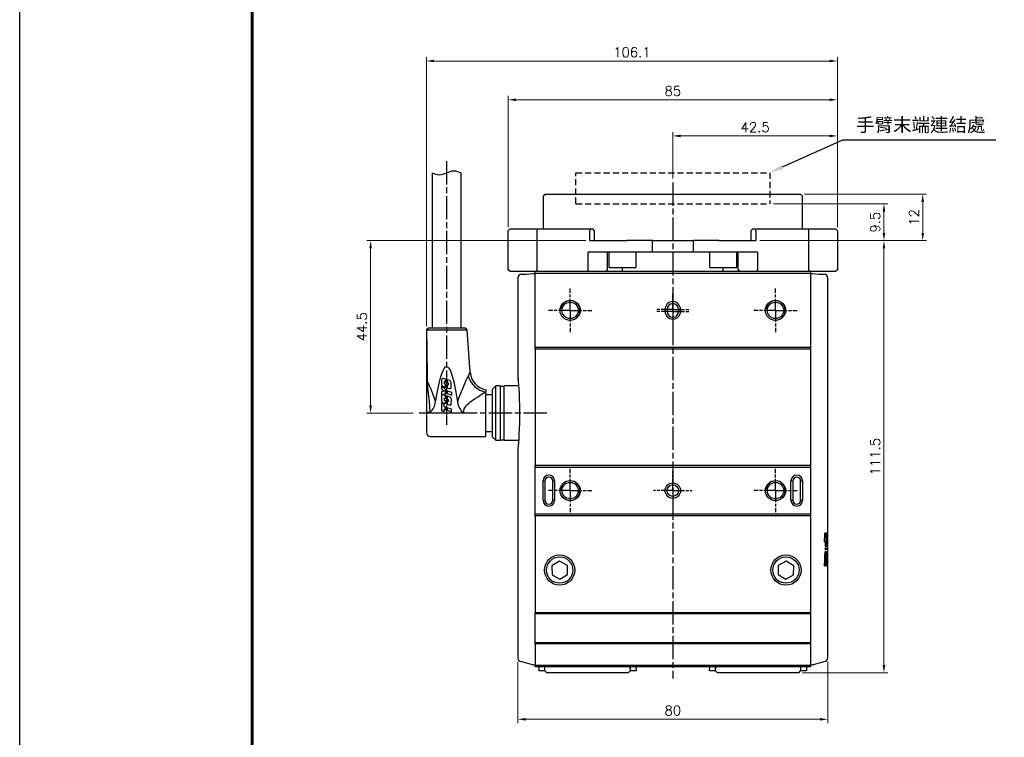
# Model space of a CAD drawing. Header units: millimetres. Extents: x 0 to 7391, y -1386 to 1502.
# Tile 44 of 127: x 5784 to 6038, y -1208 to -1022. Entities that reach past the tile are written whole.
import ezdxf

# ---------------------------------------------------------------- set-up
doc = ezdxf.new("R2010")
doc.units = ezdxf.units.MM
doc.header["$LTSCALE"] = 0.5
for name, pattern in [('AM_ISO08W050', [18, 12, -1.5, 3, -1.5]), ('AM_ISO08W050x2', [9, 6, -0.75, 1.5, -0.75]), ('HIDDEN', [9.525, 6.35, -3.175])]:
    doc.linetypes.add(name, pattern=pattern)
doc.layers.add('AM_5', color=3, linetype='Continuous', lineweight=25)
doc.layers.add('AM_7', color=4, linetype='AM_ISO08W050', lineweight=25)
doc.layers.add('BORDER', color=7, linetype='Continuous')
doc.styles.get("Standard").update_dxf_attribs({"font": 'arial.ttf'})
doc.styles.add('尺寸標註', font='romans.shx', dxfattribs={"bigfont": 'CHINESET.SHX'})
doc.dimstyles.new('複本 CNS2-1$0', dxfattribs={"dimtxt": 2.5, "dimasz": 2, "dimexe": 1, "dimexo": 1, "dimgap": 1, "dimtad": 1, "dimdsep": 46, "dimtxsty": '尺寸標註', "dimcen": 0, "dimclrd": 2, "dimclre": 2, "dimclrt": 3, "dimadec": 0, "dimazin": 2, "dimtp": 0.1, "dimtm": 0.1, "dimtfac": 0.71, "dimtmove": 0, "dimatfit": 0, "dimfxl": 0, "dimlwd": 13, "dimlwe": 13, "dimarcsym": 0})

# ---------------------------------------------------------------- blocks, each defined once
blk = doc.blocks.new('A4橫')
at = {"layer": 'BORDER', "color": 123, "linetype": 'Continuous', "lineweight": 60, "ltscale": 25.4}
blk.add_line((4731.53, 1453.75), (4731.53, 1170.89), dxfattribs=at)
blk = doc.blocks.new('*D230')
at = {"layer": 'AM_5', "color": 2, "lineweight": 13}
for p, q in [((5952.42, -1063.36), (5952.42, -1051.36)), ((5994.92, -1075.86), (5994.92, -1051.36)), ((5954.42, -1052.36), (5992.92, -1052.36))]:
    blk.add_line(p, q, dxfattribs=at)
at = {"layer": 'AM_5', "color": 2}
for points in [[(5954.42, -1052.03), (5954.42, -1052.69), (5952.42, -1052.36)], [(5992.92, -1052.03), (5992.92, -1052.69), (5994.92, -1052.36)]]:
    blk.add_solid(points, dxfattribs=at)
at = {"layer": 'Defpoints', "color": 0}
for p in [(5994.92, -1052.36), (5952.42, -1064.36), (5994.92, -1076.86)]:
    blk.add_point(p, dxfattribs=at)
at = {"layer": 'AM_5', "color": 3, "insert": (5973.67, -1050.11), "char_height": 2.5, "attachment_point": 5, "style": '尺寸標註'}
blk.add_mtext('42.5', dxfattribs=at)
blk = doc.blocks.new('*D225')
at = {"layer": 'AM_5', "color": 2, "lineweight": 13}
for p, q in [((5909.92, -1075.86), (5909.92, -1042.03)), ((5911.92, -1043.03), (5992.92, -1043.03)), ((5994.92, -1075.86), (5994.92, -1042.03))]:
    blk.add_line(p, q, dxfattribs=at)
at = {"layer": 'AM_5', "color": 2}
for points in [[(5911.92, -1042.7), (5911.92, -1043.36), (5909.92, -1043.03)], [(5992.92, -1042.7), (5992.92, -1043.36), (5994.92, -1043.03)]]:
    blk.add_solid(points, dxfattribs=at)
at = {"layer": 'Defpoints', "color": 0}
for p in [(5994.92, -1043.03), (5909.92, -1076.86), (5994.92, -1076.86)]:
    blk.add_point(p, dxfattribs=at)
at = {"layer": 'AM_5', "color": 3, "insert": (5952.42, -1040.78), "char_height": 2.5, "attachment_point": 5, "style": '尺寸標註'}
blk.add_mtext('85', dxfattribs=at)
blk = doc.blocks.new('*D231')
at = {"layer": 'AM_5', "color": 2, "lineweight": 13}
for p, q in [((5888.82, -1101.4), (5888.82, -1032.03)), ((5890.82, -1033.03), (5992.92, -1033.03)), ((5994.92, -1075.86), (5994.92, -1032.03))]:
    blk.add_line(p, q, dxfattribs=at)
at = {"layer": 'AM_5', "color": 2}
for points in [[(5890.82, -1032.7), (5890.82, -1033.36), (5888.82, -1033.03)], [(5992.92, -1032.7), (5992.92, -1033.36), (5994.92, -1033.03)]]:
    blk.add_solid(points, dxfattribs=at)
at = {"layer": 'Defpoints', "color": 0}
for p in [(5994.92, -1033.03), (5994.92, -1076.86), (5888.82, -1102.4)]:
    blk.add_point(p, dxfattribs=at)
at = {"layer": 'AM_5', "color": 3, "insert": (5941.87, -1030.78), "char_height": 2.5, "attachment_point": 5, "style": '尺寸標註'}
blk.add_mtext('106.1', dxfattribs=at)
blk = doc.blocks.new('*D228')
at = {"layer": 'AM_5', "color": 2, "lineweight": 13}
for p, q in [((5978.42, -1069.86), (6007.92, -1069.86)), ((6006.92, -1077.36), (6006.92, -1071.86)), ((5974.87, -1079.36), (6007.92, -1079.36))]:
    blk.add_line(p, q, dxfattribs=at)
at = {"layer": 'AM_5', "color": 2}
for points in [[(6006.59, -1071.86), (6007.26, -1071.86), (6006.92, -1069.86)], [(6006.59, -1077.36), (6007.26, -1077.36), (6006.92, -1079.36)]]:
    blk.add_solid(points, dxfattribs=at)
at = {"layer": 'Defpoints', "color": 0}
for p in [(5977.42, -1069.86), (6006.92, -1069.86), (5973.87, -1079.36)]:
    blk.add_point(p, dxfattribs=at)
at = {"layer": 'AM_5', "color": 3, "insert": (6004.67, -1074.61), "char_height": 2.5, "attachment_point": 5, "rotation": 90, "style": '尺寸標註'}
blk.add_mtext('9.5', dxfattribs=at)
blk = doc.blocks.new('*D229')
at = {"layer": 'AM_5', "color": 2, "lineweight": 13}
for p, q in [((5986.42, -1067.36), (6017.92, -1067.36)), ((6016.92, -1077.36), (6016.92, -1069.36)), ((5974.87, -1079.36), (6017.92, -1079.36))]:
    blk.add_line(p, q, dxfattribs=at)
at = {"layer": 'AM_5', "color": 2}
for points in [[(6016.59, -1069.36), (6017.26, -1069.36), (6016.92, -1067.36)], [(6016.59, -1077.36), (6017.26, -1077.36), (6016.92, -1079.36)]]:
    blk.add_solid(points, dxfattribs=at)
at = {"layer": 'Defpoints', "color": 0}
for p in [(5985.42, -1067.36), (6016.92, -1067.36), (5973.87, -1079.36)]:
    blk.add_point(p, dxfattribs=at)
at = {"layer": 'AM_5', "color": 3, "insert": (6014.67, -1073.36), "char_height": 2.5, "attachment_point": 5, "rotation": 90, "style": '尺寸標註'}
blk.add_mtext('12', dxfattribs=at)
blk = doc.blocks.new('*D232')
at = {"layer": 'AM_5', "color": 2, "lineweight": 13}
for p, q in [((5974.87, -1079.36), (6007.92, -1079.36)), ((6006.92, -1081.36), (6006.92, -1188.86)), ((5985.92, -1190.86), (6007.92, -1190.86))]:
    blk.add_line(p, q, dxfattribs=at)
at = {"layer": 'AM_5', "color": 2}
for points in [[(6006.59, -1081.36), (6007.26, -1081.36), (6006.92, -1079.36)], [(6006.59, -1188.86), (6007.26, -1188.86), (6006.92, -1190.86)]]:
    blk.add_solid(points, dxfattribs=at)
at = {"layer": 'Defpoints', "color": 0}
for p in [(5973.87, -1079.36), (5984.92, -1190.86), (6006.92, -1190.86)]:
    blk.add_point(p, dxfattribs=at)
at = {"layer": 'AM_5', "color": 3, "insert": (6004.67, -1135.11), "char_height": 2.5, "attachment_point": 5, "rotation": 90, "style": '尺寸標註'}
blk.add_mtext('111.5', dxfattribs=at)
blk = doc.blocks.new('*D233')
at = {"layer": 'AM_5', "color": 2, "lineweight": 13}
for p, q in [((5929.98, -1079.36), (5873.42, -1079.36)), ((5874.42, -1081.36), (5874.42, -1121.86)), ((5885.42, -1123.86), (5873.42, -1123.86))]:
    blk.add_line(p, q, dxfattribs=at)
at = {"layer": 'AM_5', "color": 2}
for points in [[(5874.09, -1081.36), (5874.76, -1081.36), (5874.42, -1079.36)], [(5874.09, -1121.86), (5874.76, -1121.86), (5874.42, -1123.86)]]:
    blk.add_solid(points, dxfattribs=at)
at = {"layer": 'Defpoints', "color": 0}
for p in [(5930.98, -1079.36), (5874.42, -1123.86), (5886.42, -1123.86)]:
    blk.add_point(p, dxfattribs=at)
at = {"layer": 'AM_5', "color": 3, "insert": (5872.17, -1101.61), "char_height": 2.5, "attachment_point": 5, "rotation": 90, "style": '尺寸標註'}
blk.add_mtext('44.5', dxfattribs=at)
blk = doc.blocks.new('*D236')
at = {"layer": 'AM_5', "color": 2, "lineweight": 13}
for p, q in [((5912.42, -1188.02), (5912.42, -1203.86)), ((5992.42, -1188.02), (5992.42, -1203.86)), ((5914.42, -1202.86), (5990.42, -1202.86))]:
    blk.add_line(p, q, dxfattribs=at)
at = {"layer": 'AM_5', "color": 2}
for points in [[(5914.42, -1202.53), (5914.42, -1203.19), (5912.42, -1202.86)], [(5990.42, -1202.53), (5990.42, -1203.19), (5992.42, -1202.86)]]:
    blk.add_solid(points, dxfattribs=at)
at = {"layer": 'Defpoints', "color": 0}
for p in [(5912.42, -1187.02), (5992.42, -1187.02), (5992.42, -1202.86)]:
    blk.add_point(p, dxfattribs=at)
at = {"layer": 'AM_5', "color": 3, "insert": (5952.42, -1200.61), "char_height": 2.5, "attachment_point": 5, "style": '尺寸標註'}
blk.add_mtext('80', dxfattribs=at)
blk = doc.blocks.new('*S479')
at = {"layer": 'AM_5', "color": 7}
for p, q in [((10219.88, -1857.09), (10204.29, -1864.07)), ((10259.51, -1857.09), (10219.88, -1857.09))]:
    blk.add_line(p, q, dxfattribs=at)
at = {"layer": 'AM_5', "color": 7, "linetype": 'Continuous'}
blk.add_trace([(10204.05, -1863.54), (10204.53, -1864.6), (10201.09, -1865.5)], dxfattribs=at)
at = {"layer": 'AM_5', "color": 2, "insert": (10223.38, -1855.34), "char_height": 3.5, "attachment_point": 7}
blk.add_mtext('{\\fPMingLiU|b0|i0|c136|p18;手臂末端連結處}', dxfattribs=at)

msp = doc.modelspace()

# ---------------------------------------------------------------- linework, layer by layer
at = {"color": 7, "linetype": 'Continuous', "lineweight": 25}
for p, q in [((5890.275, -1061.861), (5890.275, -1101.861)), ((5897.775, -1101.861), (5897.775, -1061.861)), ((5919.425, -1067.361), (5918.925, -1067.861)), ((5919.425, -1067.361), (5985.425, -1067.361)), ((5985.925, -1067.861), (5985.425, -1067.361)), ((5918.925, -1067.861), (5918.925, -1076.361)), ((5985.925, -1076.361), (5985.925, -1067.861)), ((5910.425, -1076.361), (5909.925, -1076.861)), ((5909.925, -1086.861), (5909.925, -1076.861)), ((5910.425, -1076.361), (5917.444, -1076.361)), ((5917.444, -1076.361), (5917.313, -1076.861)), ((5917.313, -1076.861), (5917.313, -1086.861)), ((5917.444, -1076.361), (5931.114, -1076.361)), ((5931.114, -1076.361), (5930.983, -1076.861)), ((5930.983, -1079.361), (5930.983, -1076.861)), ((5931.114, -1076.361), (5931.744, -1076.361)), ((5932.244, -1076.861), (5931.744, -1076.361)), ((5932.244, -1079.361), (5932.244, -1076.861)), ((5973.106, -1076.361), (5972.606, -1076.861)), ((5972.606, -1076.861), (5972.606, -1079.361)), ((5973.106, -1076.361), (5973.736, -1076.361)), ((5973.867, -1076.861), (5973.736, -1076.361)), ((5973.736, -1076.361), (5987.406, -1076.361)), ((5973.867, -1076.861), (5973.867, -1079.361)), ((5987.537, -1076.861), (5987.406, -1076.361)), ((5987.406, -1076.361), (5994.425, -1076.361)), ((5987.537, -1086.861), (5987.537, -1076.861)), ((5994.425, -1076.361), (5994.925, -1076.861)), ((5994.925, -1076.861), (5994.925, -1086.861)), ((5930.983, -1079.361), (5940.528, -1079.361)), ((5947.201, -1079.361), (5940.528, -1079.361)), ((5947.178, -1079.361), (5947.201, -1079.361)), ((5947.201, -1082.361), (5947.201, -1079.361)), ((5947.201, -1079.361), (5957.649, -1079.361)), ((5957.649, -1079.361), (5957.649, -1082.361)), ((5957.649, -1079.361), (5957.672, -1079.361)), ((5964.322, -1079.361), (5957.672, -1079.361)), ((5964.322, -1079.361), (5973.867, -1079.361)), ((5930.579, -1086.861), (5930.579, -1082.361)), ((5947.201, -1082.361), (5930.579, -1082.361)), ((5935.524, -1082.361), (5935.524, -1086.861)), ((5935.925, -1082.361), (5935.925, -1086.161)), ((5942.925, -1086.161), (5942.925, -1082.361)), ((5957.649, -1082.361), (5947.201, -1082.361)), ((5974.271, -1082.361), (5957.649, -1082.361)), ((5961.925, -1082.361), (5961.925, -1086.161)), ((5968.925, -1086.161), (5968.925, -1082.361)), ((5969.326, -1086.861), (5969.326, -1082.361)), ((5974.271, -1082.361), (5974.271, -1086.861)), ((5910.425, -1087.361), (5909.925, -1086.861)), ((5917.444, -1087.361), (5910.425, -1087.361)), ((5916.925, -1087.861), (5916.925, -1087.361)), ((5917.444, -1087.361), (5917.313, -1086.861)), ((5930.71, -1087.361), (5917.444, -1087.361)), ((5930.71, -1087.361), (5930.579, -1086.861)), ((5935.037, -1087.361), (5930.71, -1087.361)), ((5935.037, -1087.361), (5935.524, -1086.861)), ((5939.425, -1087.361), (5935.037, -1087.361)), ((5942.725, -1086.361), (5936.125, -1086.361)), ((5939.425, -1087.361), (5939.425, -1086.361)), ((5965.425, -1087.361), (5939.425, -1087.361)), ((5968.725, -1086.361), (5962.125, -1086.361)), ((5965.425, -1087.361), (5965.425, -1086.361)), ((5969.813, -1087.361), (5965.425, -1087.361)), ((5969.813, -1087.361), (5969.326, -1086.861)), ((5974.14, -1087.361), (5969.813, -1087.361)), ((5974.14, -1087.361), (5974.271, -1086.861)), ((5987.406, -1087.361), (5974.14, -1087.361)), ((5987.537, -1086.861), (5987.406, -1087.361)), ((5994.425, -1087.361), (5987.406, -1087.361)), ((5987.925, -1087.361), (5987.925, -1087.861)), ((5994.925, -1086.861), (5994.425, -1087.361)), ((5912.425, -1089.046), (5912.425, -1114.549)), ((5913.373, -1088.048), (5914.633, -1087.982)), ((5914.633, -1087.982), (5916.408, -1087.889)), ((5916.408, -1087.889), (5916.925, -1087.861)), ((5916.925, -1106.861), (5916.925, -1087.861)), ((5987.925, -1087.861), (5916.925, -1087.861)), ((5987.925, -1087.861), (5988.442, -1087.889)), ((5987.925, -1087.861), (5987.925, -1106.861)), ((5988.442, -1087.889), (5990.217, -1087.982)), ((5990.217, -1087.982), (5991.477, -1088.048)), ((5992.425, -1154.999), (5992.425, -1089.046)), ((5950.425, -1097.611), (5950.425, -1097.111)), ((5950.925, -1097.111), (5950.425, -1097.111)), ((5950.925, -1097.611), (5950.425, -1097.611)), ((5950.925, -1097.111), (5950.925, -1097.611)), ((5953.925, -1097.611), (5953.925, -1097.111)), ((5954.425, -1097.111), (5953.925, -1097.111)), ((5954.425, -1097.611), (5953.925, -1097.611)), ((5954.425, -1097.111), (5954.425, -1097.611)), ((5888.825, -1102.4), (5888.825, -1115.607)), ((5889.327, -1101.93), (5888.836, -1102.377)), ((5889.415, -1101.861), (5888.859, -1102.36)), ((5888.859, -1102.36), (5899.36, -1102.36)), ((5889.4, -1101.861), (5889.327, -1101.93)), ((5889.4, -1101.861), (5889.415, -1101.861)), ((5889.415, -1101.861), (5898.786, -1101.861)), ((5899.36, -1102.36), (5898.786, -1101.861)), ((5900.125, -1113.309), (5899.36, -1102.36)), ((5916.925, -1107.361), (5916.925, -1106.861)), ((5916.925, -1106.861), (5987.925, -1106.861)), ((5987.925, -1107.361), (5916.925, -1107.361)), ((5916.925, -1107.361), (5916.925, -1137.361)), ((5987.925, -1106.861), (5987.925, -1107.361)), ((5987.925, -1107.361), (5987.925, -1137.361)), ((5888.825, -1115.607), (5888.825, -1123.717)), ((5892.694, -1115.286), (5892.694, -1116.408)), ((5893.769, -1115.125), (5893.186, -1114.931)), ((5893.769, -1115.848), (5893.769, -1115.125)), ((5894.004, -1115.203), (5893.923, -1115.176)), ((5893.923, -1115.176), (5893.923, -1115.901)), ((5894.004, -1115.928), (5894.004, -1115.203)), ((5894.871, -1115.491), (5894.168, -1115.257)), ((5894.168, -1115.257), (5894.168, -1115.984)), ((5912.476, -1115.174), (5912.485, -1115.275)), ((5893.769, -1117.775), (5892.739, -1116.867)), ((5892.739, -1116.867), (5892.739, -1117.61)), ((5892.739, -1117.61), (5893.444, -1118.232)), ((5893.074, -1116.939), (5893.769, -1117.177)), ((5893.457, -1116.343), (5893.457, -1115.742)), ((5893.457, -1115.742), (5893.769, -1115.848)), ((5893.769, -1116.449), (5893.457, -1116.343)), ((5893.769, -1117.177), (5893.769, -1116.449)), ((5893.769, -1118.868), (5893.769, -1117.775)), ((5893.923, -1115.901), (5894.004, -1115.928)), ((5894.004, -1116.528), (5893.923, -1116.501)), ((5893.923, -1116.501), (5893.923, -1117.224)), ((5893.923, -1117.224), (5894.004, -1117.257)), ((5893.923, -1117.911), (5893.923, -1118.838)), ((5894.004, -1117.983), (5893.923, -1117.911)), ((5894.004, -1117.257), (5894.004, -1116.528)), ((5894.004, -1118.822), (5894.004, -1117.983)), ((5894.235, -1118.186), (5894.167, -1118.126)), ((5894.167, -1118.126), (5894.167, -1118.789)), ((5894.168, -1115.984), (5894.47, -1116.087)), ((5894.47, -1116.686), (5894.168, -1116.584)), ((5894.168, -1116.584), (5894.168, -1117.313)), ((5894.168, -1117.313), (5894.761, -1117.515)), ((5895.373, -1118.579), (5894.235, -1118.186)), ((5894.47, -1116.087), (5894.47, -1116.686)), ((5895.256, -1117.161), (5895.256, -1116.023)), ((5904.125, -1117.861), (5904.125, -1118.447)), ((5906.73, -1116.861), (5905.925, -1117.666)), ((5905.925, -1130.057), (5905.925, -1117.666)), ((5907.925, -1116.861), (5906.73, -1116.861)), ((5906.73, -1127.166), (5906.73, -1116.861)), ((5907.925, -1123.861), (5907.925, -1116.861)), ((5908.925, -1116.961), (5907.925, -1116.961)), ((5912.616, -1116.861), (5908.925, -1116.861)), ((5908.925, -1123.861), (5908.925, -1116.861)), ((5892.694, -1119.522), (5892.694, -1120.659)), ((5893.444, -1118.232), (5892.739, -1118.354)), ((5892.739, -1118.354), (5892.739, -1119.073)), ((5892.739, -1119.073), (5893.769, -1118.868)), ((5893.765, -1119.36), (5893.186, -1119.167)), ((5893.457, -1120.584), (5893.457, -1119.989)), ((5893.457, -1119.989), (5893.765, -1120.092)), ((5893.765, -1120.688), (5893.457, -1120.584)), ((5893.765, -1120.092), (5893.765, -1119.36)), ((5893.765, -1121.416), (5893.765, -1120.688)), ((5893.923, -1118.838), (5894.004, -1118.822)), ((5894.004, -1119.44), (5893.923, -1119.413)), ((5893.923, -1119.413), (5893.923, -1120.145)), ((5893.923, -1120.145), (5894.004, -1120.173)), ((5894.004, -1120.771), (5893.923, -1120.742)), ((5893.923, -1120.742), (5893.923, -1121.468)), ((5894.004, -1120.173), (5894.004, -1119.44)), ((5894.167, -1118.789), (5895.373, -1119.205)), ((5894.877, -1119.731), (5894.167, -1119.494)), ((5894.167, -1119.494), (5894.167, -1120.227)), ((5894.167, -1120.227), (5894.47, -1120.329)), ((5894.47, -1120.329), (5894.47, -1120.927)), ((5895.255, -1121.39), (5895.261, -1120.266)), ((5895.373, -1119.205), (5895.373, -1118.579)), ((5904.125, -1129.861), (5904.125, -1118.447)), ((5905.925, -1119.111), (5904.125, -1119.111)), ((5893.421, -1121.533), (5892.739, -1121.294)), ((5892.739, -1121.294), (5892.739, -1123.304)), ((5893.08, -1121.192), (5893.765, -1121.416)), ((5893.421, -1122.209), (5893.421, -1121.533)), ((5893.769, -1122.333), (5893.421, -1122.209)), ((5893.421, -1123.554), (5893.421, -1122.872)), ((5893.421, -1122.872), (5893.769, -1122.995)), ((5893.769, -1122.995), (5893.769, -1122.333)), ((5893.923, -1121.468), (5894.004, -1121.495)), ((5894.004, -1122.417), (5893.923, -1122.388)), ((5893.923, -1122.388), (5893.923, -1123.05)), ((5893.923, -1123.05), (5894.004, -1123.078)), ((5894.004, -1121.495), (5894.004, -1120.771)), ((5894.004, -1123.078), (5894.004, -1122.417)), ((5894.47, -1120.927), (5894.167, -1120.825)), ((5894.167, -1120.825), (5894.167, -1121.548)), ((5894.167, -1121.548), (5894.764, -1121.744)), ((5895.292, -1122.879), (5894.167, -1122.476)), ((5894.167, -1122.476), (5894.167, -1123.136)), ((5894.167, -1123.136), (5895.292, -1123.534)), ((5895.292, -1123.534), (5895.292, -1122.879)), ((5888.825, -1123.717), (5888.825, -1123.861)), ((5889.825, -1123.861), (5888.825, -1123.861)), ((5888.825, -1123.861), (5888.825, -1128.861)), ((5889.825, -1123.861), (5889.825, -1123.688)), ((5898.434, -1123.861), (5889.825, -1123.861)), ((5892.739, -1123.304), (5893.421, -1123.554)), ((5907.925, -1130.861), (5907.925, -1123.861)), ((5908.925, -1130.861), (5908.925, -1123.861)), ((5906.73, -1130.861), (5906.73, -1127.166)), ((5889.825, -1129.861), (5904.125, -1129.861)), ((5904.125, -1128.611), (5905.925, -1128.611)), ((5905.925, -1130.057), (5906.73, -1130.861)), ((5906.73, -1130.861), (5907.925, -1130.861)), ((5907.925, -1130.761), (5908.925, -1130.761)), ((5908.925, -1130.861), (5912.616, -1130.861)), ((5912.425, -1133.15), (5912.425, -1187.022)), ((5916.925, -1137.861), (5916.925, -1137.361)), ((5987.925, -1137.361), (5916.925, -1137.361)), ((5987.925, -1137.861), (5916.925, -1137.861)), ((5916.925, -1149.861), (5916.925, -1137.861)), ((5987.925, -1137.361), (5987.925, -1137.861)), ((5987.925, -1137.861), (5987.925, -1149.861)), ((5918.925, -1146.361), (5918.925, -1141.361)), ((5918.925, -1141.361), (5919.425, -1141.361)), ((5919.425, -1141.361), (5919.425, -1146.361)), ((5921.425, -1146.361), (5921.425, -1141.361)), ((5921.425, -1141.361), (5921.925, -1141.361)), ((5921.925, -1141.361), (5921.925, -1146.361)), ((5982.925, -1146.361), (5982.925, -1141.361)), ((5982.925, -1141.361), (5983.425, -1141.361)), ((5983.425, -1141.361), (5983.425, -1146.361)), ((5985.425, -1141.361), (5985.925, -1141.361)), ((5985.425, -1146.361), (5985.425, -1141.361)), ((5985.925, -1141.361), (5985.925, -1146.361)), ((5918.925, -1146.361), (5919.425, -1146.361)), ((5921.425, -1146.361), (5921.925, -1146.361)), ((5982.925, -1146.361), (5983.425, -1146.361)), ((5985.425, -1146.361), (5985.925, -1146.361)), ((5916.925, -1149.861), (5987.925, -1149.861)), ((5916.925, -1150.361), (5916.925, -1149.861)), ((5987.925, -1150.361), (5916.925, -1150.361)), ((5916.925, -1150.361), (5916.925, -1175.361)), ((5987.925, -1149.861), (5987.925, -1150.361)), ((5987.925, -1150.361), (5987.925, -1175.361)), ((5992.243, -1154.829), (5991.675, -1154.829)), ((5992.424, -1154.829), (5992.342, -1154.829)), ((5992.424, -1155.959), (5992.424, -1155.884)), ((5991.583, -1157.062), (5991.834, -1157.062)), ((5991.981, -1158.73), (5991.771, -1158.73)), ((5991.792, -1158.22), (5991.999, -1158.22)), ((5991.834, -1157.062), (5992.033, -1157.062)), ((5992.033, -1157.062), (5992.196, -1157.062)), ((5992.219, -1158.382), (5992.337, -1158.382)), ((5992.241, -1157.334), (5992.35, -1157.334)), ((5992.35, -1157.334), (5992.405, -1157.334)), ((5992.398, -1158.382), (5992.425, -1158.382)), ((5992.425, -1187.022), (5992.425, -1158.05)), ((5991.955, -1159.533), (5991.739, -1159.533)), ((5991.762, -1158.995), (5991.973, -1158.995)), ((5992.17, -1160.734), (5992.302, -1160.734)), ((5992.318, -1159.695), (5992.193, -1159.695)), ((5992.205, -1159.158), (5992.326, -1159.158)), ((5992.33, -1158.893), (5992.211, -1158.893)), ((5992.378, -1160.734), (5992.302, -1160.734)), ((5992.423, -1159.695), (5992.387, -1159.695)), ((5992.393, -1159.158), (5992.424, -1159.158)), ((5992.425, -1158.893), (5992.395, -1158.893)), ((5923.189, -1162.052), (5921.207, -1163.238)), ((5921.207, -1163.238), (5921.243, -1165.547)), ((5925.207, -1163.176), (5923.189, -1162.052)), ((5925.243, -1165.485), (5925.207, -1163.176)), ((5979.643, -1163.176), (5979.607, -1165.485)), ((5981.661, -1162.052), (5979.643, -1163.176)), ((5983.643, -1163.238), (5981.661, -1162.052)), ((5983.607, -1165.547), (5983.643, -1163.238)), ((5991.591, -1163.247), (5991.831, -1163.247)), ((5992.149, -1162.236), (5992.149, -1162.161)), ((5992.15, -1161.99), (5992.151, -1161.958)), ((5992.15, -1162.022), (5992.15, -1161.99)), ((5992.15, -1162.054), (5992.15, -1162.022)), ((5992.15, -1162.085), (5992.15, -1162.054)), ((5992.151, -1161.894), (5992.151, -1161.863)), ((5992.151, -1161.926), (5992.151, -1161.894)), ((5992.151, -1161.958), (5992.151, -1161.926)), ((5992.225, -1163.311), (5992.386, -1163.311)), ((5921.243, -1165.547), (5923.261, -1166.671)), ((5923.261, -1166.671), (5925.243, -1165.485)), ((5979.607, -1165.485), (5981.589, -1166.671)), ((5981.589, -1166.671), (5983.607, -1165.547)), ((5987.925, -1175.361), (5916.925, -1175.361)), ((5916.925, -1175.661), (5916.925, -1175.361)), ((5987.925, -1175.661), (5916.925, -1175.661)), ((5916.925, -1183.061), (5916.925, -1175.661)), ((5987.925, -1175.361), (5987.925, -1175.661)), ((5987.925, -1175.661), (5987.925, -1183.061)), ((5916.925, -1183.061), (5987.925, -1183.061)), ((5916.925, -1183.361), (5916.925, -1183.061)), ((5987.925, -1183.361), (5916.925, -1183.361)), ((5916.925, -1183.361), (5916.925, -1188.861)), ((5987.925, -1183.061), (5987.925, -1183.361)), ((5987.925, -1183.361), (5987.925, -1188.861)), ((5914.427, -1188.326), (5913.166, -1187.988)), ((5916.202, -1188.802), (5914.427, -1188.326)), ((5916.925, -1188.861), (5916.408, -1188.834)), ((5916.925, -1188.861), (5987.925, -1188.861)), ((5916.925, -1189.361), (5916.925, -1188.861)), ((5987.925, -1189.361), (5916.925, -1189.361)), ((5917.925, -1189.861), (5917.925, -1189.361)), ((5919.425, -1189.861), (5919.425, -1189.361)), ((5919.425, -1190.361), (5919.425, -1189.361)), ((5941.425, -1189.861), (5941.425, -1189.361)), ((5941.425, -1189.361), (5941.425, -1190.361)), ((5942.925, -1189.861), (5942.925, -1189.361)), ((5961.925, -1189.361), (5961.925, -1189.861)), ((5963.425, -1189.361), (5963.425, -1189.861)), ((5963.425, -1190.361), (5963.425, -1189.361)), ((5985.425, -1189.361), (5985.425, -1189.861)), ((5985.425, -1189.361), (5985.425, -1190.361)), ((5986.925, -1189.361), (5986.925, -1189.861)), ((5988.442, -1188.834), (5987.925, -1188.861)), ((5987.925, -1188.861), (5987.925, -1189.361)), ((5990.423, -1188.326), (5988.648, -1188.802)), ((5991.684, -1187.988), (5990.423, -1188.326)), ((5917.925, -1190.361), (5917.925, -1189.861)), ((5919.425, -1190.361), (5917.925, -1190.361)), ((5919.925, -1190.861), (5919.425, -1190.361)), ((5940.925, -1190.861), (5919.925, -1190.861)), ((5941.425, -1190.361), (5940.925, -1190.861)), ((5942.925, -1190.361), (5941.425, -1190.361)), ((5942.925, -1189.861), (5942.925, -1190.361)), ((5961.925, -1190.361), (5961.925, -1189.861)), ((5963.425, -1190.361), (5961.925, -1190.361)), ((5963.425, -1190.361), (5963.925, -1190.861)), ((5984.925, -1190.861), (5963.925, -1190.861)), ((5984.925, -1190.861), (5985.425, -1190.361)), ((5986.925, -1190.361), (5985.425, -1190.361)), ((5986.925, -1189.861), (5986.925, -1190.361))]:
    msp.add_line(p, q, dxfattribs=at)
at = {"color": 7, "linetype": 'HIDDEN', "ltscale": 0.5}
for p, q in [((5927.425, -1069.861), (5927.425, -1061.861)), ((5927.425, -1061.861), (5977.425, -1061.861)), ((5977.425, -1061.861), (5977.425, -1069.861)), ((5927.425, -1069.861), (5977.425, -1069.861))]:
    msp.add_line(p, q, dxfattribs=at)
at = {"color": 6}
msp.add_lwpolyline([(5783.848, 1459.353), (6289.429, 1459.353), (6289.429, -1386.361), (5783.848, -1386.361)], close=True, dxfattribs=at)
at = {"color": 7, "linetype": 'Continuous', "lineweight": 25, "flags": 128}
for points in [[(5888.859, -1102.36), (5888.873, -1103.243), (5888.888, -1104.281), (5888.905, -1105.474), (5888.924, -1106.822), (5888.944, -1108.325), (5888.96, -1109.598), (5888.993, -1112.389), (5889.028, -1115.538)], [(5891.191, -1120.964), (5891.747, -1117.85), (5892.196, -1115.77), (5892.563, -1114.382), (5892.867, -1113.456), (5893.121, -1112.84), (5893.411, -1112.32), (5893.641, -1112.048), (5893.812, -1111.926), (5893.963, -1111.877), (5894.025, -1111.872), (5894.176, -1111.899), (5894.352, -1112), (5894.608, -1112.276), (5895.004, -1112.99), (5895.291, -1113.76), (5895.883, -1115.824), (5896.331, -1117.929), (5896.706, -1120.049), (5896.859, -1120.964)], [(5889.798, -1123.7), (5889.732, -1122.149), (5889.59, -1120.762), (5889.441, -1119.431), (5889.293, -1118.122), (5889.152, -1116.825), (5889.028, -1115.538)], [(5912.425, -1114.549), (5912.425, -1114.545), (5912.438, -1114.684), (5912.474, -1115.085), (5912.528, -1115.713), (5912.597, -1116.587), (5912.669, -1117.641), (5912.741, -1118.902), (5912.8, -1120.275), (5912.844, -1121.792), (5912.864, -1123.328), (5912.86, -1124.926), (5912.832, -1126.449), (5912.781, -1127.941), (5912.717, -1129.279), (5912.642, -1130.496), (5912.57, -1131.493), (5912.504, -1132.295), (5912.445, -1132.962), (5912.426, -1133.166), (5912.427, -1133.153)], [(5912.432, -1114.69), (5912.432, -1114.689), (5912.433, -1114.704), (5912.442, -1114.802), (5912.456, -1114.948)], [(5912.456, -1114.948), (5912.461, -1115.012), (5912.476, -1115.174)], [(5904.125, -1118.447), (5903.819, -1118.631), (5903.464, -1118.848), (5903.06, -1119.097), (5902.607, -1119.38), (5902.068, -1119.723), (5901.536, -1120.072), (5900.896, -1120.509), (5900.384, -1120.879), (5900.03, -1121.148), (5899.568, -1121.53), (5899.203, -1121.867), (5898.913, -1122.178), (5898.686, -1122.474), (5898.521, -1122.753), (5898.361, -1123.296), (5898.366, -1123.577), (5898.434, -1123.861)]]:
    msp.add_lwpolyline(points, dxfattribs=at)
at = {"color": 7, "linetype": 'Continuous', "lineweight": 25}
for centre, radius in [((5925.925, -1097.361), 2.6), ((5925.925, -1097.361), 2.1), ((5978.925, -1097.361), 2.6), ((5978.925, -1097.361), 2.1), ((5925.925, -1143.861), 2.6), ((5925.925, -1143.861), 2.1), ((5952.425, -1143.861), 2), ((5952.425, -1143.861), 1.5), ((5978.925, -1143.861), 2.6), ((5978.925, -1143.861), 2.1), ((5923.225, -1164.361), 3.9), ((5923.225, -1164.361), 3.4), ((5981.625, -1164.361), 3.9), ((5981.625, -1164.361), 3.4)]:
    msp.add_circle(centre, radius, dxfattribs=at)
for centre, radius, start, end in [((5936.125, -1086.161), 0.2, 180, 270), ((5942.725, -1086.161), 0.2, 270, 0), ((5962.125, -1086.161), 0.2, 180, 270), ((5968.725, -1086.161), 0.2, 270, 0), ((5913.425, -1089.046), 1, 93, 179.35302), ((5991.425, -1089.046), 1, 0.45104, 87), ((5952.425, -1097.111), 2, 0, 180), ((5952.425, -1097.611), 2, 180, 0), ((5952.425, -1097.111), 1.5, 0, 180), ((5952.425, -1097.611), 1.5, 180, 0), ((5888.878, -1102.411), 0.0544, 110.78296, 168.63575), ((5889.013, -1115.823), 0.286, 86.8372, 131.04286), ((5854.71, -1132.358), 38.219, 17.34625, 26.1114), ((5893.068, -1115.286), 0.374, 71.6348, 180), ((5894.695, -1116.023), 0.561, 0, 71.6348), ((5945.404, -1137.043), 51.138, 153.57298, 161.67385), ((5909.698, -1119.002), 11.137, 149.26002, 154.93488), ((5905.152, -1112.803), 5.737, 194.95573, 259.68998), ((5905.113, -1112.96), 5, 184, 258.59982), ((5893.255, -1116.408), 0.561, 180, 251.15596), ((5894.882, -1117.161), 0.374, 251.15596, 360), ((5893.068, -1119.522), 0.374, 71.56346, 180), ((5893.255, -1120.659), 0.561, 180, 251.85644), ((5894.7, -1120.263), 0.561, 359.68955, 71.56346), ((5886.654, -1120.394), 4.572, 313.90756, 352.84188), ((5894.881, -1121.388), 0.374, 251.85644, 359.68955), ((5901.244, -1120.458), 4.414, 186.57701, 230.45342), ((5889.544, -1137.131), 13.434, 88.91553, 93.06878), ((5889.796, -1123.661), 0.0392, 272.92721, 316.78044), ((5889.825, -1128.861), 1, 180, 270), ((5920.425, -1141.361), 1.5, 0, 180), ((5920.425, -1141.361), 1, 0, 180), ((5984.425, -1141.361), 1.5, 0, 180), ((5984.425, -1141.361), 1, 0, 180), ((5920.425, -1146.361), 1.5, 180, 0), ((5920.425, -1146.361), 1, 180, 0), ((5984.425, -1146.361), 1.5, 180, 0), ((5984.425, -1146.361), 1, 180, 0), ((5913.425, -1187.022), 1, 180.53765, 255), ((5916.461, -1187.836), 1, 255, 267), ((5988.389, -1187.836), 1, 273, 285), ((5991.425, -1187.022), 1, 285, 359.28651)]:
    msp.add_arc(centre, radius, start, end, dxfattribs=at)
at = {"color": 3, "linetype": 'Continuous', "lineweight": 25}
for centre in [(5925.925, -1097.361), (5978.925, -1097.361), (5925.925, -1143.861), (5978.925, -1143.861)]:
    msp.add_arc(centre, 2.5, 256.41264, 171.49741, dxfattribs=at)
at = {"color": 7, "linetype": 'Continuous', "lineweight": 25}
for centre, major_axis, ratio, start_param, end_param in [((5892.425, -1117.146), (0, 308.302), 0.3243575, 4.5825533, 4.5898541), ((5892.425, -1136.221), (0, 307.685), 0.3243575, 4.6446046, 4.6518768), ((5892.425, -1136.221), (0, 308.302), 0.3243575, 4.6447403, 4.651998), ((5892.425, -1138.463), (0, 310.839), 0.3217097, 4.6482632, 4.655458), ((5892.425, -1140.894), (0, 268.118), 0.3729695, 4.655458, 4.6557733), ((5892.425, -1142.801), (0, 234.411), 0.426602, 4.6557733, 4.6561312), ((5892.425, -1144.31), (0, 207.565), 0.4817758, 4.6561312, 4.6565308), ((5892.425, -1145.545), (0, 185.449), 0.5392306, 4.6565308, 4.656971), ((5892.425, -1146.584), (0, 166.701), 0.5998764, 4.656971, 4.6574507), ((5892.425, -1147.477), (0, 150.434), 0.6647455, 4.6574507, 4.6579687), ((5892.425, -1148.26), (0, 136.037), 0.7350952, 4.6579687, 4.658524), ((5892.425, -1148.958), (0, 123.08), 0.8124802, 4.658524, 4.6591154), ((5892.425, -1149.573), (0, 111.517), 0.8967269, 4.6591154, 4.6597412), ((5892.425, -1150.106), (0, 101.401), 0.9861841, 4.6597412, 4.660398), ((5892.425, -1150.573), (100, 0), 0.9241327, 6.2311944, 6.2318789), ((5892.425, -1150.989), (100, 0), 0.8429344, 6.2318789, 6.2325877), ((5892.425, -1151.366), (100, 0), 0.768398, 6.2325877, 6.2333175), ((5892.425, -1151.712), (100, 0), 0.6990011, 6.2333175, 6.2340649), ((5892.425, -1152.034), (100, 0), 0.6334307, 6.2340649, 6.2348265), ((5892.425, -1152.337), (100, 0), 0.5706479, 6.2348265, 6.235599), ((5892.425, -1152.625), (100, 0), 0.5102822, 6.235599, 6.2363918), ((5892.425, -1152.889), (100, 0), 0.4537509, 6.2363918, 6.2372133), ((5892.425, -1153.135), (100, 0), 0.4001661, 6.2372133, 6.2380603), ((5892.425, -1153.367), (100, 0), 0.3486931, 6.2380603, 6.2389295), ((5892.425, -1153.589), (100, 0), 0.2986106, 6.2389295, 6.2398178), ((5892.425, -1153.803), (100, 0), 0.2493, 6.2398178, 6.2407219), ((5892.425, -1154.011), (100, 0), 0.2002079, 6.2407219, 6.2416388), ((5892.425, -1154.216), (100, 0), 0.1508148, 6.2416388, 6.2425651), ((5892.425, -1154.873), (100, 0), 0.082569, 0.0045961, 0.0053439), ((5892.425, -1154.906), (100, 0), 0.153787, 0.0038403, 0.0045961), ((5892.425, -1154.933), (100, 0), 0.2256838, 0.003084, 0.0038403), ((5892.425, -1154.878), (0, 135.484), 0.7380927, 4.70928, 4.7097336), ((5892.425, -1154.81), (0, 157.228), 0.6360171, 4.7088643, 4.70928), ((5892.425, -1154.714), (0, 184.489), 0.5420383, 4.7084917, 4.7088643), ((5892.425, -1154.573), (0, 220.785), 0.4529297, 4.7081674, 4.7084917), ((5892.425, -1154.352), (0, 272.954), 0.3663617, 4.7078965, 4.7081674), ((5892.425, -1153.997), (0, 352.069), 0.284035, 4.7076816, 4.7078965), ((5892.425, -1153.391), (0, 480.883), 0.2079508, 4.7075223, 4.7076816), ((5892.425, -1152.151), (0, 735.622), 0.1359395, 4.7074178, 4.7075223), ((5892.425, -1148.262), (0, 1517.969), 0.0658775, 4.7073675, 4.7074178), ((5892.425, -1162.653), (0, 1333.844), 0.0749713, 4.7173513, 4.7174073), ((5892.425, -1159.45), (0, 688.442), 0.1452555, 4.7172416, 4.7173513), ((5892.425, -1160.339), (0, 871.604), 0.114731, 4.7171934, 4.7172416), ((5892.425, -1160.131), (0, 828.393), 0.1207157, 4.7171426, 4.7171934), ((5892.425, -1159.945), (0, 789.189), 0.1267123, 4.7170892, 4.7171426), ((5892.425, -1159.777), (0, 753.479), 0.1327177, 4.7170333, 4.7170892), ((5892.425, -1159.625), (0, 720.791), 0.1387365, 4.7169747, 4.7170333), ((5892.425, -1159.488), (0, 690.771), 0.1447658, 4.7169135, 4.7169747), ((5892.425, -1154.956), (100, 0), 0.3003858, 0.0023346, 0.003084), ((5892.425, -1154.975), (100, 0), 0.3802407, 0.0015994, 0.0023346), ((5892.425, -1154.989), (100, 0), 0.4678665, 0.0008859, 0.0015994), ((5892.425, -1154.997), (100, 0), 0.5619529, 0.0002002, 0.0008859), ((5892.425, -1154.999), (100, 0), 0.6603261, 6.2827325, 6.2833856), ((5892.425, -1154.995), (100, 0), 0.765729, 6.2821167, 6.2827325), ((5892.425, -1154.982), (100, 0), 0.8821045, 6.281543, 6.2821167), ((5892.425, -1154.96), (0, 101.525), 0.9849801, 4.7102199, 4.7107467), ((5892.425, -1154.926), (0, 117.267), 0.8527512, 4.7097336, 4.7102199), ((5892.425, -1123.568), (0, 308.062), 0.3246097, 4.5971331, 4.5979999), ((5892.425, -1129.736), (0, 307.446), 0.3246097, 4.6170738, 4.6179405), ((5892.425, -1123.314), (0, 310.839), 0.3217098, 4.5998561, 4.6036039), ((5892.425, -1129.553), (0, 310.217), 0.3217098, 4.6198496, 4.6225884), ((5892.425, -1129.736), (0, 308.062), 0.3246097, 4.617265, 4.61813), ((5892.425, -1129.553), (0, 310.839), 0.3217098, 4.6200352, 4.6237754), ((5892.425, -1145.321), (0, 310.839), 0.3217098, 4.6703589, 4.6737344), ((5892.425, -1151.191), (0, 310.839), 0.3217098, 4.6892542, 4.6926277), ((5892.425, -1159.362), (0, 663.083), 0.1508106, 4.7168497, 4.7169135), ((5892.425, -1159.248), (0, 637.466), 0.1568712, 4.7167833, 4.7168497), ((5892.425, -1159.144), (0, 613.685), 0.1629502, 4.7167142, 4.7167833), ((5892.425, -1159.048), (0, 591.556), 0.1690457, 4.7166425, 4.7167142), ((5892.425, -1158.96), (0, 570.891), 0.1751646, 4.7165682, 4.7166425), ((5892.425, -1158.879), (0, 551.566), 0.181302, 4.7164912, 4.7165682), ((5892.425, -1158.805), (0, 533.441), 0.1874621, 4.7164116, 4.7164912), ((5892.425, -1158.736), (0, 516.401), 0.1936479, 4.7163293, 4.7164116), ((5892.425, -1158.673), (0, 500.346), 0.1998618, 4.7162443, 4.7163293), ((5892.425, -1158.615), (0, 485.203), 0.2060995, 4.7161566, 4.7162443), ((5892.425, -1158.561), (0, 470.888), 0.2123648, 4.7160663, 4.7161566), ((5892.425, -1158.511), (0, 457.326), 0.2186625, 4.7159733, 4.7160663), ((5892.425, -1158.465), (0, 444.457), 0.2249937, 4.7158775, 4.7159733), ((5892.425, -1158.422), (0, 432.236), 0.2313549, 4.7157791, 4.7158775), ((5892.425, -1158.383), (0, 420.605), 0.2377525, 4.715678, 4.7157791), ((5892.425, -1158.346), (0, 409.524), 0.244186, 4.7155741, 4.715678), ((5892.425, -1158.313), (0, 398.954), 0.2506553, 4.7154675, 4.7155741), ((5892.425, -1158.281), (0, 388.852), 0.2571674, 4.7153582, 4.7154675), ((5892.425, -1158.05), (0, 310.839), 0.3217098, 4.7113204, 4.7153582), ((5892.425, -1123.178), (0, 310.839), 0.3217098, 4.5831207, 4.5951625), ((5892.425, -1129.417), (0, 310.217), 0.3217098, 4.6031179, 4.6151564), ((5892.425, -1129.417), (0, 310.839), 0.3217098, 4.6033373, 4.6153515), ((5892.425, -1114.403), (0, 640.411), 0.1561497, 4.6389175, 4.6389681), ((5892.425, -1112.967), (0, 659.968), 0.1515225, 4.6388685, 4.6389175), ((5892.425, -1138.547), (0, 310.839), 0.3217098, 4.6390737, 4.6443005), ((5892.425, -1117.051), (0, 604.297), 0.1654815, 4.6390201, 4.6390737), ((5892.425, -1115.765), (0, 621.839), 0.1608135, 4.6389681, 4.6390201), ((5892.425, -1138.736), (0, 308.062), 0.3246097, 4.6460487, 4.6469117), ((5892.425, -1157.94), (0, 310.217), 0.3217098, 4.6991082, 4.7033844), ((5892.425, -1145.437), (0, 308.062), 0.3246097, 4.6627141, 4.6660895), ((5892.425, -1145.437), (0, 308.062), 0.3246097, 4.6678356, 4.6686975), ((5892.425, -1151.255), (0, 308.062), 0.3246097, 4.6816146, 4.6849876), ((5892.425, -1151.351), (0, 308.062), 0.3246097, 4.6870438, 4.6879051), ((5892.425, -1157.94), (0, 310.839), 0.3217098, 4.6991348, 4.706744), ((5892.425, -1158.052), (0, 308.062), 0.3246097, 4.7087994, 4.7096605), ((5892.425, -1081.632), (0, 1085.451), 0.0921276, 4.638131, 4.6382012), ((5892.425, -1316.114), (0, 2073.637), 0.0482244, 4.7866275, 4.7866638), ((5892.425, -1224.737), (0, 841.652), 0.118814, 4.7865369, 4.7866275), ((5892.425, -1201.406), (0, 526.71), 0.1898579, 4.7863918, 4.7865369), ((5892.425, -1085.537), (0, 1032.052), 0.0968943, 4.6383974, 4.6384285), ((5892.425, -1081.818), (0, 1082.357), 0.092391, 4.6383678, 4.6383974), ((5892.425, -1190.53), (0, 379.615), 0.2634251, 4.7861918, 4.7863918), ((5892.425, -1097.492), (0, 870.16), 0.1149214, 4.6385306, 4.6385676), ((5892.425, -1094.851), (0, 905.95), 0.1103814, 4.6384951, 4.6385306), ((5892.425, -1092.014), (0, 944.386), 0.1058889, 4.6384611, 4.6384951), ((5892.425, -1088.909), (0, 986.419), 0.1013768, 4.6384285, 4.6384611), ((5892.425, -1104.292), (0, 777.913), 0.1285491, 4.6386461, 4.6386876), ((5892.425, -1102.18), (0, 806.583), 0.1239798, 4.6386061, 4.6386461), ((5892.425, -1099.922), (0, 837.22), 0.1194429, 4.6385676, 4.6386061), ((5892.425, -1184.114), (0, 292.596), 0.3417679, 4.7859367, 4.7861918), ((5892.425, -1111.441), (0, 680.745), 0.1468978, 4.638821, 4.6388685), ((5892.425, -1109.816), (0, 702.861), 0.1422756, 4.638775, 4.638821), ((5892.425, -1108.1), (0, 726.191), 0.1377048, 4.6387305, 4.638775), ((5892.425, -1106.252), (0, 751.305), 0.1331018, 4.6386876, 4.6387305), ((5892.425, -1179.811), (0, 234.04), 0.4272768, 4.7856264, 4.7859367), ((5892.425, -1176.813), (0, 193.061), 0.5179715, 4.7852638, 4.7856264), ((5892.425, -1174.649), (0, 163.344), 0.6122049, 4.7848543, 4.7852638), ((5892.425, -1172.983), (0, 140.331), 0.7125996, 4.7844035, 4.7848543), ((5892.425, -1171.631), (0, 121.535), 0.8228094, 4.783917, 4.7844035), ((5892.425, -1170.483), (0, 105.474), 0.9481018, 4.7834001, 4.783917), ((5892.425, -1169.481), (100, 0), 0.9136271, 0.0704554, 0.0710111), ((5892.425, -1168.629), (100, 0), 0.7925548, 0.0698545, 0.0704554), ((5892.425, -1167.881), (100, 0), 0.6853833, 0.0692133, 0.0698545), ((5892.425, -1167.202), (100, 0), 0.5872236, 0.068537, 0.0692133), ((5892.425, -1166.568), (100, 0), 0.4946404, 0.0678306, 0.068537), ((5892.425, -1162.216), (99.8, 0), 0.4046276, 6.2583587, 6.2591208), ((5892.425, -1165.962), (100, 0), 0.4052394, 0.0670992, 0.0678306), ((5892.425, -1162.097), (99.8, 0), 0.4540211, 6.2591208, 6.2598618), ((5892.425, -1161.975), (99.8, 0), 0.506392, 6.2598618, 6.2605949), ((5892.425, -1161.853), (99.8, 0), 0.5603082, 6.2605949, 6.2613202), ((5892.425, -1165.399), (100, 0), 0.3212166, 0.0663491, 0.0670992), ((5892.425, -1161.732), (99.8, 0), 0.6162013, 6.2613202, 6.262035), ((5892.425, -1161.608), (99.8, 0), 0.6748097, 6.262035, 6.2627365), ((5892.425, -1161.481), (99.8, 0), 0.7369707, 6.2627365, 6.2634221), ((5892.425, -1161.349), (99.8, 0), 0.8036905, 6.2634221, 6.2640892), ((5892.425, -1164.887), (100, 0), 0.2439757, 0.0655877, 0.0663491), ((5892.425, -1161.211), (99.8, 0), 0.8761946, 6.2640892, 6.264735), ((5892.425, -1161.064), (99.8, 0), 0.9560091, 6.264735, 6.2653568), ((5892.425, -1160.906), (0, 104.299), 0.9568609, 4.6945605, 4.6951557), ((5892.425, -1160.736), (0, 114.163), 0.8741857, 4.6951557, 4.6957223), ((5892.425, -1164.409), (100, 0), 0.171135, 0.0648223, 0.0655877), ((5892.425, -1160.558), (0, 124.831), 0.7994795, 4.6957223, 4.696259), ((5892.425, -1160.371), (0, 136.451), 0.7313989, 4.696259, 4.6967652), ((5892.425, -1160.17), (0, 149.273), 0.6685735, 4.6967652, 4.6972397), ((5892.425, -1159.712), (0, 179.993), 0.5544675, 4.6976819, 4.6980907), ((5892.425, -1159.953), (0, 163.634), 0.6098976, 4.6972397, 4.6976819), ((5892.425, -1159.126), (0, 221.611), 0.4503382, 4.6984653, 4.6988048), ((5892.425, -1159.44), (0, 199.001), 0.5015054, 4.6980907, 4.6984653), ((5892.425, -1163.952), (100, 0), 0.1004971, 0.0640604, 0.0648223), ((5892.425, -1158.75), (0, 249.272), 0.4003662, 4.6988048, 4.6991082), ((5892.425, -1163.501), (100, 0), 0.0300037, 0.0633094, 0.0640604), ((5892.425, -1162.694), (100, 0), 0.2202097, 6.2551798, 6.25601), ((5892.425, -1162.571), (100, 0), 0.2655094, 6.25601, 6.2568265), ((5892.425, -1162.451), (100, 0), 0.3110368, 6.2568265, 6.2576268), ((5892.425, -1162.333), (100, 0), 0.3572455, 6.2576268, 6.2584084), ((5892.425, -1162.216), (100, 0), 0.4046276, 6.2584084, 6.2591689), ((5892.425, -1162.097), (100, 0), 0.4540211, 6.2591689, 6.2599084), ((5892.425, -1161.975), (100, 0), 0.506392, 6.2599084, 6.2606401), ((5892.425, -1161.853), (100, 0), 0.5603082, 6.2606401, 6.2613639), ((5892.425, -1161.732), (100, 0), 0.6162013, 6.2613639, 6.2620773), ((5892.425, -1161.608), (100, 0), 0.6748097, 6.2620773, 6.2627774), ((5892.425, -1161.481), (100, 0), 0.7369707, 6.2627774, 6.2634617), ((5892.425, -1161.349), (100, 0), 0.8036905, 6.2634617, 6.2641274), ((5892.425, -1161.211), (100, 0), 0.8761946, 6.2641274, 6.2647719), ((5892.425, -1161.064), (100, 0), 0.9560091, 6.2647719, 6.2653925), ((5892.425, -1160.906), (0, 104.508), 0.9568609, 4.6945962, 4.6951902), ((5892.425, -1160.736), (0, 114.392), 0.8741857, 4.6951902, 4.6957556), ((5892.425, -1160.558), (0, 125.081), 0.7994795, 4.6957556, 4.6962913), ((5892.425, -1160.371), (0, 136.724), 0.7313989, 4.6962913, 4.6967964), ((5892.425, -1160.17), (0, 149.572), 0.6685735, 4.6967964, 4.69727), ((5892.425, -1159.712), (0, 180.353), 0.5544675, 4.6977113, 4.6981193), ((5892.425, -1159.953), (0, 163.962), 0.6098976, 4.69727, 4.6977113), ((5892.425, -1159.126), (0, 222.055), 0.4503382, 4.6984932, 4.698832), ((5892.425, -1159.44), (0, 199.4), 0.5015054, 4.6981193, 4.6984932), ((5892.425, -1158.75), (0, 249.771), 0.4003662, 4.698832, 4.6991348)]:
    msp.add_ellipse(centre, major_axis=major_axis, ratio=ratio, start_param=start_param, end_param=end_param, dxfattribs=at)
msp.add_spline([(5890.275, -1061.861), (5892.15, -1062.361), (5895.9, -1061.361), (5897.775, -1061.861)], degree=3)
at = {"layer": 'AM_7'}
for p, q in [((5894.025, -1058.861), (5894.025, -1126.861)), ((5952.425, -1064.361), (5952.425, -1192.361)), ((5919.925, -1123.861), (5886.425, -1123.861))]:
    msp.add_line(p, q, dxfattribs=at)
at = {"layer": 'AM_7', "linetype": 'AM_ISO08W050x2'}
for p, q in [((5925.925, -1097.361), (5925.925, -1091.761)), ((5952.425, -1097.111), (5952.425, -1092.611)), ((5978.925, -1097.361), (5978.925, -1091.761)), ((5952.425, -1097.611), (5952.425, -1093.111)), ((5925.925, -1097.361), (5920.325, -1097.361)), ((5925.925, -1097.361), (5931.525, -1097.361)), ((5925.925, -1097.361), (5925.925, -1102.961)), ((5952.425, -1097.111), (5947.925, -1097.111)), ((5952.425, -1097.611), (5947.925, -1097.611)), ((5952.425, -1097.111), (5956.925, -1097.111)), ((5952.425, -1097.111), (5952.425, -1101.611)), ((5952.425, -1097.611), (5956.925, -1097.611)), ((5952.425, -1097.611), (5952.425, -1102.111)), ((5978.925, -1097.361), (5973.325, -1097.361)), ((5978.925, -1097.361), (5984.525, -1097.361)), ((5978.925, -1097.361), (5978.925, -1102.961)), ((5925.925, -1143.861), (5925.925, -1138.261)), ((5978.925, -1143.861), (5978.925, -1138.261)), ((5952.425, -1143.861), (5952.425, -1138.861)), ((5925.925, -1143.861), (5920.325, -1143.861)), ((5925.925, -1143.861), (5931.525, -1143.861)), ((5925.925, -1143.861), (5925.925, -1149.461)), ((5952.425, -1143.861), (5947.425, -1143.861)), ((5952.425, -1143.861), (5957.425, -1143.861)), ((5952.425, -1143.861), (5952.425, -1148.861)), ((5978.925, -1143.861), (5973.325, -1143.861)), ((5978.925, -1143.861), (5984.525, -1143.861)), ((5978.925, -1143.861), (5978.925, -1149.461))]:
    msp.add_line(p, q, dxfattribs=at)

# ---------------------------------------------------------------- block references
at = {"xscale": 2, "yscale": 2, "zscale": 2}
msp.add_blockref('A4橫', (-3619.219, -3638.145), dxfattribs=at)
at = {"layer": 'AM_5', "color": 7}
msp.add_blockref('*S479', (-4223.669, 803.639), dxfattribs=at)

# ---------------------------------------------------------------- dimensions: what is measured, and where the dimension line sits
at = {"layer": 'AM_5'}
for base, p1, picture, middle in [((5994.925, -1033.031), (5888.825, -1102.4), '*D231', (5941.875, -1030.781)), ((5994.925, -1043.031), (5909.925, -1076.861), '*D225', (5952.425, -1040.781))]:
    dim = msp.add_linear_dim(base=base, p1=p1, p2=(5994.925, -1076.861), dimstyle='複本 CNS2-1$0', dxfattribs=at)
    dim.commit()
    dim.dimension.update_dxf_attribs({"geometry": picture, "text_midpoint": middle})
for base, p1, p2, picture, middle in [((5994.925, -1052.361), (5952.425, -1064.361), (5994.925, -1076.861), '*D230', (5973.675, -1050.111)), ((5992.425, -1202.861), (5912.425, -1187.022), (5992.425, -1187.022), '*D236', (5952.425, -1200.611))]:
    dim = msp.add_linear_dim(base=base, p1=p1, p2=p2, dimstyle='複本 CNS2-1$0', override={"dimpost": ''}, dxfattribs=at)
    dim.commit()
    dim.dimension.update_dxf_attribs({"geometry": picture, "text_midpoint": middle})
for base, p2, picture, middle in [((6016.925, -1067.361), (5985.425, -1067.361), '*D229', (6014.675, -1073.361)), ((6006.925, -1190.861), (5984.925, -1190.861), '*D232', (6004.675, -1135.111))]:
    dim = msp.add_linear_dim(base=base, p1=(5973.867, -1079.361), p2=p2, angle=90, dimstyle='複本 CNS2-1$0', dxfattribs=at)
    dim.commit()
    dim.dimension.update_dxf_attribs({"geometry": picture, "text_midpoint": middle})
for base, p1, p2, picture, middle in [((6006.925, -1069.861), (5973.867, -1079.361), (5977.425, -1069.861), '*D228', (6004.675, -1074.611)), ((5874.425, -1123.861), (5930.983, -1079.361), (5886.425, -1123.861), '*D233', (5872.175, -1101.611))]:
    dim = msp.add_linear_dim(base=base, p1=p1, p2=p2, angle=90, dimstyle='複本 CNS2-1$0', override={"dimpost": ''}, dxfattribs=at)
    dim.commit()
    dim.dimension.update_dxf_attribs({"geometry": picture, "text_midpoint": middle})

doc.saveas('drawing.dxf')
